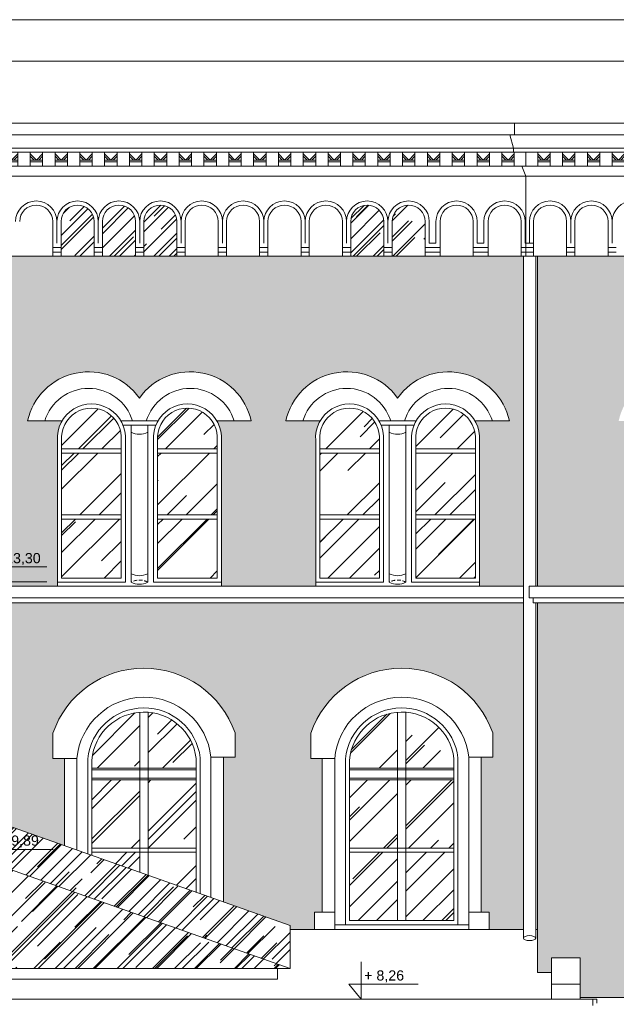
# Model space of a CAD drawing. Header units: millimetres. Extents: x -5254 to 173417, y -28809 to -6400.
# Tile 156 of 256: x 123221 to 123942, y -19064 to -17874. Entities that reach past the tile are written whole.
import ezdxf

# ---------------------------------------------------------------- set-up
doc = ezdxf.new("R2010")
doc.units = ezdxf.units.MM
doc.linetypes.add('HIDDEN', pattern=[9.525, 6.35, -3.175])
for name, color, linetype, lineweight in [('me_cegła', 7, 'Continuous', 5), ('me_cienka', 7, 'Continuous', 15), ('me_cienkie', 7, 'Continuous', 9), ('me_drewno', 7, 'Continuous', 15), ('me_koty', 7, 'Continuous', 13), ('me_szyby', 7, 'Continuous', 13), ('me_tabela', 7, 'Continuous', 20), ('me_ściany', 7, 'Continuous', 20)]:
    doc.layers.add(name, color=color, linetype=linetype, lineweight=lineweight)
doc.styles.add('TABELKA', font='arial.ttf')
pattern_1 = [(45, (103144.947, -31160.714), (21.552615, 57.47364), [381, -50.8, 127, -25.4]), (45, (103159.854, -31127.846), (-41.847994, 5.92697), [76.2, -8.382, 152.4, -19.05]), (45, (103138.66, -31136.467), (81.36112, 105.428207), [203.2, -35.56, 101.6, -25.4])]

# ---------------------------------------------------------------- blocks, each defined once
blk = doc.blocks.new('arch1')
at = {"layer": 'me_cienkie'}
for p, q in [((-42, 231.9), (-42, 202.6)), ((178, 231.4), (178, 201)), ((-42, 202.6), (-28, 202.6)), ((178, 201), (164, 201)), ((-13, 0), (149, 0))]:
    blk.add_line(p, q, dxfattribs=at)
for points in [[(-13, 202.6), (-38, 202.6)], [(-28, 15), (-28, 202.6)], [(-13, 0), (-13, 202.6)], [(149, 0), (149, 201)], [(149, 201), (174, 201)], [(164, 15), (164, 201)], [(-13, 4.5), (-13, -6), (-37.5, -6), (-37.5, 15)], [(-37.5, 15), (-13, 15)], [(149, 4.5), (149, -6), (173.5, -6), (173.5, 15)], [(173.5, 15), (149, 15)]]:
    blk.add_lwpolyline(points, dxfattribs=at)
blk.add_arc((67.9, 193.6), 116.4, 18.9472, 160.8043, dxfattribs=at)
blk = doc.blocks.new('*U11741')
at = {"layer": 'me_cienkie'}
for points in [[(-7.5, -8.5), (-7.5, 8.5)], [(-7.5, 6.5), (0, -1)], [(-7.5, 3.7), (-2.8, -1)], [(7.5, 6.5), (0, -1)], [(7.5, 3.7), (2.8, -1)], [(7.5, -8.5), (7.5, 8.5)], [(0, -1), (-7.5, -1)], [(0, -3), (-7.5, -3)], [(0, -1), (7.5, -1)], [(0, -3), (7.5, -3)]]:
    blk.add_lwpolyline(points, dxfattribs=at)
blk = doc.blocks.new('*U11742')
at = {"layer": 'me_cienkie', "color": 0, "linetype": 'ByBlock', "lineweight": -2, "transparency": 16777216}
for p in [(0, 0), (30, 0), (60, 0), (90, 0), (120, 0), (150, 0), (180, 0), (210, 0), (240, 0), (270, 0), (300, 0), (330, 0), (360, 0), (390, 0), (420, 0), (450, 0), (480, 0), (510, 0), (540, 0), (570, 0), (600, 0), (630, 0), (660, 0), (690, 0), (720, 0), (750, 0), (780, 0), (810, 0), (840, 0), (870, 0), (900, 0), (930, 0), (960, 0), (990, 0), (1020, 0), (1050, 0), (1080, 0)]:
    blk.add_blockref('*U11741', p, dxfattribs=at)
blk = doc.blocks.new('*U11744')
at = {"layer": 'me_cienkie'}
for points in [[(-7.5, -8.5), (-7.5, 8.5)], [(-7.5, 6.5), (0, -1)], [(-7.5, 3.7), (-2.8, -1)], [(7.5, 6.5), (0, -1)], [(7.5, 3.7), (2.8, -1)], [(7.5, -8.5), (7.5, 8.5)], [(0, -1), (-7.5, -1)], [(0, -3), (-7.5, -3)], [(0, -1), (7.5, -1)], [(0, -3), (7.5, -3)]]:
    blk.add_lwpolyline(points, dxfattribs=at)
blk = doc.blocks.new('*U11745')
at = {"layer": 'me_cienkie', "color": 0, "linetype": 'ByBlock', "lineweight": -2, "transparency": 16777216}
for p in [(0, 0), (30, 0), (60, 0), (90, 0), (120, 0), (150, 0), (180, 0), (210, 0), (240, 0), (270, 0), (300, 0), (330, 0), (360, 0), (390, 0), (420, 0), (450, 0), (480, 0), (510, 0), (540, 0), (570, 0), (600, 0), (630, 0), (660, 0), (690, 0), (720, 0), (750, 0), (780, 0), (810, 0), (840, 0), (870, 0), (900, 0), (930, 0), (960, 0), (990, 0), (1020, 0), (1050, 0), (1080, 0), (1110, 0), (1140, 0), (1170, 0), (1200, 0), (1230, 0)]:
    blk.add_blockref('*U11744', p, dxfattribs=at)
blk = doc.blocks.new('KOTA')
at = {"color": 0}
for p, q in [((0, 0), (0, 50)), ((-16.6, 20), (76.8, 20)), ((-16.6, 20), (0, 0))]:
    blk.add_line(p, q, dxfattribs=at)
at = {"color": 0, "style": 'TABELKA', "flags": 4}
blk.add_attdef('POZIOM', (1.4, 25), '', height=13.7, rotation=360, dxfattribs=at)

msp = doc.modelspace()

# ---------------------------------------------------------------- hatches: boundary and pattern name
at = {"layer": 'me_cegła'}
h = msp.add_hatch(dxfattribs=at)
h.set_pattern_fill('AR-BRSTD', color=256, scale=0.125)
h.set_pattern_definition([(0, (122562.696, -18558.96), (0, 8.467725), []), (90, (122562.696, -18558.96), (-12.7, 8.467725), [8.467725, -8.467725])])
h.paths.add_polyline_path([(123266.88, -18382.84, -0.1512883), (123272.28, -18359.12), (123230.73, -18359.12, -0.6510077), (123365.88, -18331.35, -0.6510077), (123501.03, -18359.12), (123459.47, -18359.12, -0.1512883), (123464.88, -18382.84), (123464.88, -18553.96), (123464.88, -18558.96), (123578.88, -18558.96), (123578.88, -18553.96), (123578.88, -18382.84, -0.1512883), (123584.28, -18359.12), (123542.73, -18359.12, -0.6510077), (123677.88, -18331.35, -0.6510077), (123813.03, -18359.12), (123771.47, -18359.12, -0.1512883), (123776.88, -18382.84), (123776.88, -18553.96), (123776.88, -18558.96), (123829.88, -18558.96), (123829.88, -18159.96), (122562.7, -18159.96), (122562.7, -18558.96), (122637.88, -18558.96), (122637.88, -18553.96), (122637.88, -18382.84, -0.1512883), (122643.28, -18359.12), (122601.73, -18359.12, -0.6510077), (122736.88, -18331.35, -0.6510077), (122872.03, -18359.12), (122830.47, -18359.12, -0.1512883), (122835.88, -18382.84), (122835.88, -18553.96), (122835.88, -18558.96), (122953.88, -18558.96), (122953.88, -18553.96), (122953.88, -18382.84, -0.1512883), (122959.28, -18359.12), (122917.73, -18359.12, -0.6510077), (123052.88, -18331.35, -0.6510077), (123188.03, -18359.12), (123146.47, -18359.12, -0.1512883), (123151.88, -18382.84), (123151.88, -18553.96), (123151.88, -18558.96), (123266.88, -18558.96), (123266.88, -18553.96)])
h.paths.add_polyline_path([(123185.04, -18553.54), (123170.13, -18535.54), (123185.04, -18535.54)], flags=16)
h.paths.add_polyline_path([(124292.2, -18382.84, -0.1512883), (124297.6, -18359.12), (124256.05, -18359.12, -0.6510077), (124391.2, -18331.35, -0.6510077), (124526.35, -18359.12), (124484.8, -18359.12, -0.1512883), (124490.2, -18382.84), (124490.2, -18553.96), (124490.2, -18558.96), (124602.2, -18558.96), (124602.2, -18553.96), (124602.2, -18382.84, -0.1512883), (124607.6, -18359.12), (124566.05, -18359.12, -0.6510077), (124701.2, -18331.35, -0.6510077), (124836.35, -18359.12), (124794.8, -18359.12, -0.1512883), (124800.2, -18382.84), (124800.2, -18553.96), (124800.2, -18558.96), (124942.2, -18558.96), (124942.2, -18159.96), (124928.2, -18159.96), (123846.88, -18159.96), (123846.88, -18558.96), (123981.2, -18558.96), (123981.2, -18553.96), (123981.2, -18382.84, -0.1512883), (123986.6, -18359.12), (123945.05, -18359.12, -0.6510077), (124080.2, -18331.35, -0.6510077), (124215.35, -18359.12), (124173.8, -18359.12, -0.1512883), (124179.2, -18382.84), (124179.2, -18553.96), (124179.2, -18558.96), (124292.2, -18558.96), (124292.2, -18553.96)])
h.paths.add_polyline_path([(124503.45, -18535.54), (124518.36, -18535.54), (124518.36, -18553.54)], flags=16)
h.paths.add_polyline_path([(125059.2, -18159.96), (125045.2, -18159.96), (124957.2, -18159.96), (124957.2, -18558.96), (125059.2, -18558.96)])
h.paths.add_polyline_path([(124850.24, -18542.59), (124915.46, -18542.59), (124915.46, -18520.41), (124850.24, -18520.41)], flags=24)
h.paths.add_polyline_path([(124518.4, -18537.17), (124583.62, -18537.17), (124583.62, -18514.99), (124518.4, -18514.99)], flags=24)
h = msp.add_hatch(dxfattribs=at)
h.set_pattern_fill('AR-BRSTD', color=256, scale=0.11)
h.set_pattern_definition([(0, (-1202.2284, -8064.411), (0, 7.451598), []), (90, (-1202.228, -8064.411), (-11.176, 7.451598), [7.451598, -7.451598])])
h.paths.add_polyline_path([(123829.88, -18578.96), (122562.7, -18578.96), (122562.7, -18973.96), (122591.4, -18973.96), (122591.4, -18973.87), (122576.49, -18955.87), (122638.38, -18955.87), (122638.38, -18952.96), (122647.88, -18952.96), (122647.88, -18766.97), (122633.85, -18766.97), (122633.85, -18736.58, -0.7123526), (122853.91, -18736.1), (122853.91, -18765.34), (122839.88, -18765.34), (122839.88, -18952.96), (122849.38, -18952.96), (122849.38, -18964.53), (122960.88, -18925.01), (122960.88, -18766.97), (122946.85, -18766.97), (122946.85, -18736.58, -0.7123526), (123166.91, -18736.1), (123166.91, -18765.34), (123152.88, -18765.34), (123152.88, -18856.96), (123192.38, -18842.96), (123275.38, -18872.38), (123275.38, -18766.97), (123261.35, -18766.97), (123261.35, -18736.58, -0.7123526), (123481.41, -18736.1), (123481.41, -18765.34), (123467.38, -18765.34), (123467.38, -18940.43), (123547.88, -18968.96), (123547.88, -18973.96), (123577.38, -18973.96), (123577.38, -18952.96), (123586.88, -18952.96), (123586.88, -18766.97), (123576.88, -18766.97), (123572.85, -18766.97), (123572.85, -18736.58, -0.7123526), (123792.91, -18736.1), (123792.91, -18765.34), (123778.88, -18765.34), (123778.88, -18952.96), (123788.38, -18952.96), (123788.38, -18973.96), (123829.88, -18973.96)])
h.paths.add_polyline_path([(122948.85, -18700.59), (122944.85, -18700.59), (122944.85, -18704.59), (122936.85, -18704.59), (122936.85, -18707.59), (122945.02, -18707.59), (122945.02, -18766.97), (122941.85, -18766.97), (122941.85, -18707.59), (122936.85, -18707.59), (122936.85, -18715.59), (122923.02, -18715.59), (122923.02, -18707.59), (122918.02, -18707.59), (122918.02, -18766.97), (122914.85, -18766.97), (122914.85, -18707.59), (122918.02, -18707.59), (122923.02, -18707.59), (122923.02, -18704.59), (122915.02, -18704.59), (122915.02, -18700.59), (122911.02, -18700.59), (122925.02, -18675.59), (122934.85, -18675.59)], flags=16)
h.paths.add_polyline_path([(124942.2, -18578.96), (123846.88, -18578.96), (123846.88, -19025.96), (123863.7, -19025.96), (123863.7, -19007.96), (123898.7, -19007.96), (123898.7, -19039.96), (123898.7, -19055.96), (124942.2, -19055.96)])
h.paths.add_polyline_path([(124501.7, -18736.1), (124501.7, -18765.34), (124487.67, -18765.34), (124487.67, -18952.96), (124497.17, -18952.96), (124497.17, -18973.96), (124472.67, -18973.96), (124472.67, -18967.96), (124310.67, -18967.96), (124310.67, -18973.96), (124286.17, -18973.96), (124286.17, -18952.96), (124295.67, -18952.96), (124295.67, -18766.97), (124281.64, -18766.97), (124281.64, -18736.58, -0.7123526)], flags=16)
h.paths.add_polyline_path([(124188.71, -18736.1), (124188.71, -18765.34), (124174.68, -18765.34), (124174.68, -18952.96), (124184.18, -18952.96), (124184.18, -18973.96), (124159.68, -18973.96), (124159.68, -18967.96), (123997.68, -18967.96), (123997.68, -18973.96), (123973.18, -18973.96), (123973.18, -18952.96), (123982.68, -18952.96), (123982.68, -18766.97), (123968.65, -18766.97), (123968.65, -18736.58, -0.7123526)], flags=16)
h.paths.add_polyline_path([(124472.67, -18967.96), (124472.67, -18765.34, 0.9036416), (124310.67, -18766.97), (124310.67, -18967.96)], flags=0)
h.paths.add_polyline_path([(124454.67, -18767.12), (124454.67, -18962.96), (124328.67, -18962.96), (124328.67, -18768.68, -0.9037378)], flags=0)
h.paths.add_polyline_path([(123997.68, -18766.97), (123997.68, -18967.96), (124159.68, -18967.96), (124159.68, -18765.34, 0.9036414)], flags=0)
h.paths.add_polyline_path([(124141.68, -18767.12), (124141.68, -18962.96), (124015.68, -18962.96), (124015.68, -18768.68, -0.9037378)], flags=0)
h.paths.add_polyline_path([(124386.67, -18778.96), (124396.67, -18778.96), (124396.67, -18836.25), (124396.67, -18880.46), (124386.67, -18880.46), (124386.67, -18836.25)], flags=0)
h.paths.add_polyline_path([(124083.68, -18778.96), (124083.68, -18836.25), (124083.68, -18880.46), (124073.68, -18880.46), (124073.68, -18836.25), (124073.68, -18778.96)], flags=0)
h.paths.add_polyline_path([(124589.64, -18736.58, -0.7123526), (124809.7, -18736.1), (124809.7, -18765.34), (124795.67, -18765.34), (124795.67, -18952.96), (124805.17, -18952.96), (124805.17, -18973.96), (124780.67, -18973.96), (124780.67, -18967.96), (124618.67, -18967.96), (124618.67, -18973.96), (124594.17, -18973.96), (124594.17, -18952.96), (124603.67, -18952.96), (124603.67, -18766.97), (124589.64, -18766.97)], flags=16)
h.paths.add_polyline_path([(124618.67, -18766.97), (124618.67, -18967.96), (124780.67, -18967.96), (124780.67, -18765.34, 0.9036414)], flags=0)
h.paths.add_polyline_path([(124762.67, -18767.12), (124762.67, -18962.96), (124636.67, -18962.96), (124636.67, -18768.68, -0.9037378)], flags=0)
h.paths.add_polyline_path([(124704.67, -18778.96), (124704.67, -18836.25), (124704.67, -18880.46), (124694.67, -18880.46), (124694.67, -18836.25), (124694.67, -18778.96)], flags=0)
h.paths.add_polyline_path([(124836.69, -18949.96), (124851.6, -18949.96), (124851.6, -18967.96)], flags=16)
h.paths.add_polyline_path([(125059.2, -18578.96), (124957.2, -18578.96), (124957.2, -19055.96), (125059.2, -19055.96)])
h.paths.add_polyline_path([(124420.49, -19039.59), (124476.15, -19039.59), (124476.15, -19017.41), (124420.49, -19017.41)], flags=24)
h.paths.add_polyline_path([(124851.64, -18951.59), (124907.3, -18951.59), (124907.3, -18929.41), (124851.64, -18929.41)], flags=24)
at = {"layer": 'me_szyby'}
h = msp.add_hatch(dxfattribs=at)
h.set_pattern_fill('AR-RROOF', color=256, angle=45)
h.set_pattern_definition(pattern_1)
h.paths.add_polyline_path([(123371.2, -18159.96), (123411.2, -18159.96), (123411.2, -18118.19, 1), (123371.2, -18118.19)])
h.paths.add_polyline_path([(123361.2, -18118.19, 1), (123321.2, -18118.19), (123321.2, -18159.96), (123361.2, -18159.96)])
h.paths.add_polyline_path([(123271.2, -18118.19), (123271.2, -18159.96), (123311.2, -18159.96), (123311.2, -18118.19, 1)])
h = msp.add_hatch(dxfattribs=at)
h.set_pattern_fill('AR-RROOF', color=256, angle=45)
h.set_pattern_definition(pattern_1)
h.paths.add_polyline_path([(123711.2, -18118.19), (123711.2, -18159.96), (123671.2, -18159.96), (123671.2, -18118.19, -1)])
h.paths.add_polyline_path([(123661.2, -18118.19), (123661.2, -18159.96), (123621.2, -18159.96), (123621.2, -18118.19, -1)])
h = msp.add_hatch(dxfattribs=at)
h.set_pattern_fill('AR-RROOF', color=256, scale=2.2, angle=45)
h.set_pattern_definition([(45, (104480.27, -29781.74), (47.41575, 126.442), [838.2, -111.76, 279.4, -55.88]), (45, (104513.07, -29709.43), (-92.06559, 13.03933), [167.64, -18.4404, 335.28, -41.91]), (45, (104466.442, -29728.396), (178.994465, 231.942055), [447.04, -78.232, 223.52, -55.88])])
h.paths.add_polyline_path([(123387.88, -18477.63), (123459.88, -18477.63), (123459.88, -18548.96), (123387.88, -18548.96)])
h.paths.add_polyline_path([(123387.88, -18397.84), (123459.88, -18397.84), (123459.88, -18472.63), (123387.88, -18472.63)])
h.paths.add_polyline_path([(123459.88, -18382.84), (123459.88, -18392.84), (123387.88, -18392.84), (123387.88, -18382.84, -1.0903832)])
h.paths.add_polyline_path([(123343.88, -18382.84), (123343.88, -18392.84), (123271.88, -18392.84), (123271.88, -18382.84, -1.0903832)])
h.paths.add_polyline_path([(123271.88, -18397.84), (123343.88, -18397.84), (123343.88, -18472.63), (123271.88, -18472.63)])
h.paths.add_polyline_path([(123271.88, -18477.63), (123343.88, -18477.63), (123343.88, -18548.96), (123271.88, -18548.96)])
h = msp.add_hatch(dxfattribs=at)
h.set_pattern_fill('AR-RROOF', color=256, scale=2.2, angle=45)
h.set_pattern_definition([(45, (104168.27, -29781.74), (47.41575, 126.442), [838.2, -111.76, 279.4, -55.88]), (45, (104201.07, -29709.43), (-92.06559, 13.03933), [167.64, -18.4404, 335.28, -41.91]), (45, (104154.442, -29728.396), (178.994465, 231.942055), [447.04, -78.232, 223.52, -55.88])])
h.paths.add_polyline_path([(123699.88, -18477.63), (123771.88, -18477.63), (123771.88, -18548.96), (123699.88, -18548.96)])
h.paths.add_polyline_path([(123699.88, -18397.84), (123771.88, -18397.84), (123771.88, -18472.63), (123699.88, -18472.63)])
h.paths.add_polyline_path([(123771.88, -18382.84), (123771.88, -18392.84), (123699.88, -18392.84), (123699.88, -18382.84, -1.0903832)])
h.paths.add_polyline_path([(123655.88, -18382.84), (123655.88, -18392.84), (123583.88, -18392.84), (123583.88, -18382.84, -1.0903832)])
h.paths.add_polyline_path([(123583.88, -18397.84), (123655.88, -18397.84), (123655.88, -18472.63), (123583.88, -18472.63)])
h.paths.add_polyline_path([(123583.88, -18477.63), (123655.88, -18477.63), (123655.88, -18548.96), (123583.88, -18548.96)])
h = msp.add_hatch(dxfattribs=at)
h.set_pattern_fill('AR-RROOF', color=256, scale=2.2, angle=45)
h.set_pattern_definition([(45, (103144.947, -29781.74), (47.41575, 126.442), [838.2, -111.76, 279.4, -55.88]), (45, (103177.74, -29709.43), (-92.06559, 13.03933), [167.64, -18.4404, 335.28, -41.91]), (45, (103131.117, -29728.396), (178.994465, 231.942055), [447.04, -78.232, 223.52, -55.88])])
h.paths.add_polyline_path([(123376.38, -18792.96), (123434.38, -18792.96), (123434.38, -18875.46), (123376.38, -18875.46), (123376.38, -18836.25)])
h.paths.add_polyline_path([(123308.38, -18792.96), (123366.38, -18792.96), (123366.38, -18836.25), (123366.38, -18875.46), (123308.38, -18875.46)])
h.paths.add_polyline_path([(123366.38, -18711.16), (123366.38, -18778.96), (123308.38, -18778.96), (123308.38, -18768.68, -0.3655516)])
h.paths.add_polyline_path([(123376.38, -18711.15, -0.3592557), (123434.38, -18767.12), (123434.38, -18778.96), (123376.38, -18778.96)])
h.paths.add_polyline_path([(123376.38, -18880.46), (123376.38, -18880.46), (123434.38, -18880.46), (123434.38, -18928.73), (123376.38, -18908.18)])
h.paths.add_polyline_path([(123308.38, -18884.07), (123308.38, -18880.46), (123366.38, -18880.46), (123366.38, -18904.63)])
h.paths.add_polyline_path([(123061.88, -18792.96), (123119.88, -18792.96), (123119.88, -18868.66), (123100.68, -18875.46), (123061.88, -18875.46), (123061.88, -18836.25)])
h.paths.add_polyline_path([(123061.88, -18711.15, -0.3592557), (123119.88, -18767.12), (123119.88, -18778.96), (123061.88, -18778.96)])
h.paths.add_polyline_path([(123051.88, -18711.16), (123051.88, -18778.96), (122993.88, -18778.96), (122993.88, -18768.68, -0.3655516)])
h.paths.add_polyline_path([(122993.88, -18792.96), (123051.88, -18792.96), (123051.88, -18836.25), (123051.88, -18875.46), (122993.88, -18875.46)])
h.paths.add_polyline_path([(122993.88, -18880.46), (123051.88, -18880.46), (123051.88, -18892.76), (122993.88, -18913.31)])
h.paths.add_polyline_path([(123061.88, -18880.46), (123061.88, -18880.46), (123086.57, -18880.46), (123061.88, -18889.21)])
h = msp.add_hatch(dxfattribs=at)
h.set_pattern_fill('AR-RROOF', color=256, scale=2.2, angle=45)
h.set_pattern_definition([(45, (98532.934, -29778.74), (47.41575, 126.44201), [838.2, -111.76, 279.4, -55.88]), (45, (98565.73, -29706.43), (-92.06559, 13.03933), [167.64, -18.4404, 335.28, -41.91]), (45, (98519.104, -29725.396), (178.994465, 231.942055), [447.04, -78.232, 223.52, -55.88])])
h.paths.add_polyline_path([(123687.88, -18711.15, -0.3592557), (123745.88, -18767.12), (123745.88, -18778.96), (123687.88, -18778.96)])
h.paths.add_polyline_path([(123677.88, -18711.16), (123677.88, -18778.96), (123619.88, -18778.96), (123619.88, -18768.68, -0.3655516)])
h.paths.add_polyline_path([(123687.88, -18836.25), (123687.88, -18792.96), (123745.88, -18792.96), (123745.88, -18875.46), (123687.88, -18875.46)])
h.paths.add_polyline_path([(123619.88, -18792.96), (123677.88, -18792.96), (123677.88, -18836.25), (123677.88, -18875.46), (123619.88, -18875.46)])
h.paths.add_polyline_path([(123619.88, -18880.46), (123677.88, -18880.46), (123677.88, -18911.54), (123677.88, -18962.96), (123619.88, -18962.96)])
h.paths.add_polyline_path([(123687.88, -18911.54), (123687.88, -18880.46), (123687.88, -18880.46), (123745.88, -18880.46), (123745.88, -18962.96), (123687.88, -18962.96)])
h = msp.add_hatch(dxfattribs=at)
h.set_pattern_fill('AR-RROOF', color=256, angle=45)
h.set_pattern_definition([(45, (-1202.228, -8064.41), (21.5526147, 57.473639), [381, -50.8, 127, -25.4]), (45, (-1187.32, -8031.543), (-41.8479935, 5.926969), [76.2, -8.382, 152.4, -19.05]), (45, (-1208.515, -8040.164), (81.3611205, 105.4282069), [203.2, -35.56, 101.6, -25.4])])
h.paths.add_polyline_path([(123192.38, -18894.96), (123177.47, -18876.96), (123192.38, -18876.96)], flags=17)
h.paths.add_polyline_path([(123547.88, -19020.96), (123547.88, -18968.96), (123192.38, -18842.96), (123192.38, -18894.96)])
h = msp.add_hatch(dxfattribs=at)
h.set_pattern_fill('AR-RROOF', color=256, angle=45)
h.set_pattern_definition([(45, (15747.536, 2696.368), (21.5526147, 57.473639), [381, -50.8, 127, -25.4]), (45, (15762.444, 2729.236), (-41.847994, 5.926969), [76.2, -8.382, 152.4, -19.05]), (45, (15741.25, 2720.615), (81.3611205, 105.4282069), [203.2, -35.56, 101.6, -25.4])])
h.paths.add_polyline_path([(123547.88, -19020.96), (123192.38, -18894.96), (122836.88, -19020.96)])

# ---------------------------------------------------------------- linework, layer by layer
at = {"layer": 'me_cienka'}
for p, q in [((122559.7, -17999.19), (123819.2, -17999.19)), ((123807.2, -18013.19), (122559.7, -18013.19)), ((123829.88, -18984.21), (123829.88, -18159.96)), ((123844.88, -18558.96), (123844.88, -18159.96)), ((123844.88, -18984.21), (123844.88, -18578.96)), ((122496.7, -19057.96), (123918.7, -19057.96)), ((123913.7, -19057.96), (123913.7, -19065.46)), ((123918.7, -19057.96), (123918.7, -19062.96))]:
    msp.add_line(p, q, dxfattribs=at)
for points in [[(123819.2, -18013.19), (123819.2, -17999.19), (124806.2, -17999.19)], [(123807.2, -18013.19), (124806.2, -18013.19)]]:
    msp.add_lwpolyline(points, dxfattribs=at)
at = {"layer": 'me_cienka', "extrusion": (0, 0, -1)}
msp.add_ellipse((123837.38, -18984.21), major_axis=(-7.5, 0), ratio=0.4, dxfattribs=at)
at = {"layer": 'me_cienkie'}
for p, q in [((122574.7, -18029.19), (123817.88, -18029.19)), ((123817.88, -18034.19), (122574.7, -18034.19)), ((122564.7, -18051.19), (123827.88, -18051.19)), ((123832.88, -18063.19), (122559.7, -18063.19)), ((123832.88, -18063.19), (123832.88, -18159.96)), ((123271.2, -18149.29), (123261.2, -18149.29)), ((123321.2, -18149.29), (123311.2, -18149.29)), ((123321.2, -18149.29), (123311.2, -18149.29)), ((123371.2, -18149.29), (123361.2, -18149.29)), ((123421.2, -18149.29), (123411.2, -18149.29)), ((123471.2, -18149.29), (123461.2, -18149.29)), ((123521.2, -18149.29), (123511.2, -18149.29)), ((123571.2, -18149.29), (123561.2, -18149.29)), ((123621.2, -18149.29), (123611.2, -18149.29)), ((123621.2, -18149.29), (123611.2, -18149.29)), ((123671.2, -18149.29), (123661.2, -18149.29)), ((123729.2, -18149.29), (123711.2, -18149.29)), ((123724.2, -18144.29), (123716.2, -18144.29)), ((123787.2, -18149.29), (123769.2, -18149.29)), ((123782.2, -18144.29), (123774.2, -18144.29)), ((123832.88, -18149.29), (123827.2, -18149.29)), ((123832.2, -18144.29), (123832.88, -18144.29)), ((123842.2, -18144.29), (123832.88, -18144.29)), ((123842.2, -18149.29), (123832.88, -18149.29)), ((123892.2, -18149.29), (123882.2, -18149.29)), ((123942.2, -18149.29), (123932.2, -18149.29)), ((125073.2, -18159.96), (119228.3, -18159.96)), ((123271.2, -18154.96), (123261.2, -18154.96)), ((123321.2, -18154.96), (123311.2, -18154.96)), ((123321.2, -18154.96), (123311.2, -18154.96)), ((123371.2, -18154.96), (123361.2, -18154.96)), ((123421.2, -18154.96), (123411.2, -18154.96)), ((123471.2, -18154.96), (123461.2, -18154.96)), ((123521.2, -18154.96), (123511.2, -18154.96)), ((123571.2, -18154.96), (123561.2, -18154.96)), ((123621.2, -18154.96), (123611.2, -18154.96)), ((123621.2, -18154.96), (123611.2, -18154.96)), ((123671.2, -18154.96), (123661.2, -18154.96)), ((123729.2, -18154.96), (123711.2, -18154.96)), ((123787.2, -18154.96), (123769.2, -18154.96)), ((123832.88, -18154.96), (123827.2, -18154.96)), ((123842.2, -18154.96), (123832.88, -18154.96)), ((123892.2, -18154.96), (123882.2, -18154.96)), ((123942.2, -18154.96), (123932.2, -18154.96)), ((123254.14, -18553.54), (123170.13, -18553.54)), ((123266.88, -18553.96), (123266.88, -18558.96)), ((123464.88, -18553.96), (123464.88, -18558.96)), ((123578.88, -18553.96), (123578.88, -18558.96)), ((123776.88, -18553.96), (123776.88, -18558.96)), ((123261.35, -18736.58), (123261.35, -18766.97)), ((123481.41, -18736.1), (123481.41, -18765.34)), ((123261.35, -18766.97), (123275.38, -18766.97)), ((123290.38, -18877.69), (123290.38, -18766.97)), ((123481.41, -18765.34), (123467.38, -18765.34)), ((123192.38, -18842.96), (123547.88, -18968.96)), ((123192.38, -18894.96), (123547.88, -19020.96)), ((123547.88, -19020.96), (123547.88, -18968.96)), ((123763.88, -18967.96), (123601.88, -18967.96)), ((123751.9, -18967.96), (123613.9, -18967.96)), ((123751.9, -18967.96), (123613.9, -18967.96)), ((123751.9, -18967.96), (123613.9, -18967.96)), ((123751.9, -18967.96), (123613.9, -18967.96)), ((123750.88, -18967.96), (123614.88, -18967.96)), ((123844.88, -18973.96), (123846.88, -18973.96)), ((123863.7, -19039.96), (123863.7, -19007.96)), ((123863.7, -19007.96), (123898.7, -19007.96)), ((123898.7, -19007.96), (123898.7, -19039.96)), ((123547.88, -19020.96), (122836.88, -19020.96)), ((123532.88, -19020.96), (123532.88, -19033.96)), ((123532.88, -19033.96), (122851.88, -19033.96)), ((123898.7, -19039.96), (123863.7, -19039.96)), ((123863.7, -19039.96), (123863.7, -19057.96)), ((123898.7, -19057.96), (123898.7, -19039.96))]:
    msp.add_line(p, q, dxfattribs=at)
for points in [[(123807.2, -18013.19), (124786.89, -18013.19)], [(123832.88, -18013.19), (123813.57, -18013.19)], [(123817.88, -18029.19), (123813.57, -18013.19)], [(123832.88, -18029.19), (123817.88, -18029.19), (123817.88, -18034.19)], [(123817.88, -18029.19), (124821.2, -18029.19)], [(123832.88, -18034.19), (123817.88, -18034.19)], [(123817.88, -18034.19), (124791.2, -18034.19)], [(123832.88, -18051.19), (123832.88, -18034.19)], [(123827.88, -18051.19), (123832.88, -18063.19)], [(123832.88, -18063.19), (123827.88, -18051.19), (123832.88, -18051.19)], [(123827.88, -18051.19), (124811.2, -18051.19)], [(124806.2, -18063.19), (123832.88, -18063.19)], [(123261.2, -18118.19), (123261.2, -18159.96)], [(123266.2, -18118.19), (123266.2, -18144.29)], [(123266.2, -18118.19), (123266.2, -18144.29)], [(123266.2, -18118.19), (123266.2, -18144.29)], [(123266.2, -18118.19), (123266.2, -18144.29)], [(123266.2, -18118.19), (123266.2, -18144.29)], [(123266.2, -18118.19), (123266.2, -18144.29)], [(123266.2, -18118.19), (123266.2, -18144.29)], [(123266.2, -18118.19), (123266.2, -18144.29)], [(123271.2, -18118.19), (123271.2, -18159.96)], [(123311.2, -18118.19), (123311.2, -18159.96)], [(123316.2, -18118.19), (123316.2, -18144.29)], [(123316.2, -18118.19), (123316.2, -18144.29)], [(123316.2, -18118.19), (123316.2, -18144.29)], [(123316.2, -18118.19), (123316.2, -18144.29)], [(123321.2, -18118.19), (123321.2, -18159.96)], [(123321.2, -18118.19), (123321.2, -18159.96)], [(123361.2, -18118.19), (123361.2, -18159.96)], [(123366.2, -18118.19), (123366.2, -18144.29)], [(123366.2, -18118.19), (123366.2, -18144.29)], [(123371.2, -18118.19), (123371.2, -18159.96)], [(123411.2, -18118.19), (123411.2, -18159.96)], [(123416.2, -18118.19), (123416.2, -18144.29)], [(123416.2, -18118.19), (123416.2, -18144.29)], [(123416.2, -18118.19), (123416.2, -18144.29)], [(123416.2, -18118.19), (123416.2, -18144.29)], [(123416.2, -18118.19), (123416.2, -18144.29)], [(123416.2, -18118.19), (123416.2, -18144.29)], [(123421.2, -18118.19), (123421.2, -18159.96)], [(123461.2, -18118.19), (123461.2, -18159.96)], [(123466.2, -18118.19), (123466.2, -18144.29)], [(123466.2, -18118.19), (123466.2, -18144.29)], [(123466.2, -18118.19), (123466.2, -18144.29)], [(123466.2, -18118.19), (123466.2, -18144.29)], [(123466.2, -18118.19), (123466.2, -18144.29)], [(123466.2, -18118.19), (123466.2, -18144.29)], [(123471.2, -18118.19), (123471.2, -18159.96)], [(123471.2, -18118.19), (123471.2, -18159.96)], [(123511.2, -18118.19), (123511.2, -18159.96)], [(123516.2, -18118.19), (123516.2, -18144.29)], [(123516.2, -18118.19), (123516.2, -18144.29)], [(123516.2, -18118.19), (123516.2, -18144.29)], [(123516.2, -18118.19), (123516.2, -18144.29)], [(123516.2, -18118.19), (123516.2, -18144.29)], [(123516.2, -18118.19), (123516.2, -18144.29)], [(123521.2, -18118.19), (123521.2, -18159.96)], [(123521.2, -18118.19), (123521.2, -18159.96)], [(123561.2, -18118.19), (123561.2, -18159.96)], [(123566.2, -18118.19), (123566.2, -18144.29)], [(123566.2, -18118.19), (123566.2, -18144.29)], [(123566.2, -18118.19), (123566.2, -18144.29)], [(123566.2, -18118.19), (123566.2, -18144.29)], [(123566.2, -18118.19), (123566.2, -18144.29)], [(123566.2, -18118.19), (123566.2, -18144.29)], [(123571.2, -18118.19), (123571.2, -18159.96)], [(123571.2, -18118.19), (123571.2, -18159.96)], [(123611.2, -18118.19), (123611.2, -18159.96)], [(123616.2, -18118.19), (123616.2, -18144.29)], [(123616.2, -18118.19), (123616.2, -18144.29)], [(123616.2, -18118.19), (123616.2, -18144.29)], [(123616.2, -18118.19), (123616.2, -18144.29)], [(123616.2, -18118.19), (123616.2, -18144.29)], [(123621.2, -18118.19), (123621.2, -18159.96)], [(123621.2, -18118.19), (123621.2, -18159.96)], [(123661.2, -18118.19), (123661.2, -18159.96)], [(123666.2, -18118.19), (123666.2, -18144.29)], [(123666.2, -18118.19), (123666.2, -18144.29)], [(123671.2, -18118.19), (123671.2, -18159.96)], [(123711.2, -18118.19), (123711.2, -18159.96)], [(123716.2, -18118.19), (123716.2, -18144.29)], [(123724.2, -18118.19), (123724.2, -18144.29)], [(123724.2, -18118.19), (123724.2, -18144.29)], [(123724.2, -18118.19), (123724.2, -18144.29)], [(123729.2, -18118.19), (123729.2, -18159.96)], [(123769.2, -18118.19), (123769.2, -18159.96)], [(123774.2, -18118.19), (123774.2, -18144.29)], [(123774.2, -18118.19), (123774.2, -18144.29)], [(123774.2, -18118.19), (123774.2, -18144.29)], [(123782.2, -18118.19), (123782.2, -18144.29)], [(123782.2, -18118.19), (123782.2, -18144.29)], [(123782.2, -18118.19), (123782.2, -18144.29)], [(123787.2, -18118.19), (123787.2, -18159.96)], [(123827.2, -18118.19), (123827.2, -18159.96)], [(123832.2, -18118.19), (123832.2, -18144.29)], [(123832.2, -18118.19), (123832.2, -18144.29)], [(123832.2, -18118.19), (123832.2, -18144.29)], [(123837.2, -18118.19), (123837.2, -18144.29)], [(123842.2, -18118.19), (123842.2, -18159.96)], [(123882.2, -18118.19), (123882.2, -18159.96)], [(123887.2, -18118.19), (123887.2, -18144.29)], [(123887.2, -18118.19), (123887.2, -18144.29)], [(123887.2, -18118.19), (123887.2, -18144.29)], [(123892.2, -18118.19), (123892.2, -18159.96)], [(123932.2, -18118.19), (123932.2, -18159.96)], [(123937.2, -18118.19), (123937.2, -18144.29)], [(123937.2, -18118.19), (123937.2, -18144.29)], [(123937.2, -18118.19), (123937.2, -18144.29)], [(123272.28, -18359.12), (123230.73, -18359.12)], [(123388.28, -18359.12), (123343.47, -18359.12)], [(123459.47, -18359.12), (123501.03, -18359.12)], [(123584.28, -18359.12), (123542.73, -18359.12)], [(123700.28, -18359.12), (123655.47, -18359.12)], [(123771.47, -18359.12), (123813.03, -18359.12)], [(123385.82, -18364.12), (123345.93, -18364.12)], [(123355.88, -18553.96), (123355.88, -18364.12)], [(123375.88, -18553.96), (123375.88, -18364.12)], [(123697.82, -18364.12), (123657.93, -18364.12)], [(123667.88, -18553.96), (123667.88, -18364.12)], [(123687.88, -18553.96), (123687.88, -18364.12)], [(123290.38, -18766.97), (123265.38, -18766.97)], [(123275.38, -18872.38), (123275.38, -18766.97)], [(123290.38, -18877.69), (123290.38, -18766.97)], [(123452.38, -18935.11), (123452.38, -18765.34)], [(123452.38, -18765.34), (123477.38, -18765.34)], [(123452.38, -18935.11), (123452.38, -18765.34)], [(123467.38, -18940.43), (123467.38, -18765.34)], [(123601.88, -18967.96), (123601.88, -18766.97)], [(123763.88, -18967.96), (123763.88, -18765.34)]]:
    msp.add_lwpolyline(points, dxfattribs=at)
for centre, radius, start, end in [((123241.2, -18118.19), 25, 0, 180), ((123241.2, -18118.19), 20, 0, 180), ((123291.2, -18118.19), 25, 0, 180), ((123291.2, -18118.19), 20, 0, 180), ((123341.2, -18118.19), 25, 0, 180), ((123341.2, -18118.19), 20, 0, 180), ((123391.2, -18118.19), 25, 0, 180), ((123391.2, -18118.19), 20, 0, 180), ((123441.2, -18118.19), 25, 0, 180), ((123441.2, -18118.19), 20, 0, 180), ((123491.2, -18118.19), 25, 0, 180), ((123491.2, -18118.19), 20, 0, 180), ((123541.2, -18118.19), 25, 0, 180), ((123541.2, -18118.19), 20, 0, 180), ((123591.2, -18118.19), 25, 0, 180), ((123591.2, -18118.19), 20, 0, 180), ((123641.2, -18118.19), 25, 0, 180), ((123641.2, -18118.19), 20, 0, 180), ((123691.2, -18118.19), 25, 0, 180), ((123691.2, -18118.19), 20, 0, 180), ((123749.2, -18118.19), 25, 0, 180), ((123749.2, -18118.19), 20, 0, 180), ((123807.2, -18118.19), 25, 0, 180), ((123807.2, -18118.19), 20, 0, 180), ((123862.2, -18118.19), 25, 0, 180), ((123862.2, -18118.19), 20, 0, 180), ((123912.2, -18118.19), 25, 0, 180), ((123912.2, -18118.19), 20, 0, 180), ((123962.2, -18118.19), 25, 0, 180), ((123304.45, -18375.14), 75.44, 35.48267, 167.74043), ((123427.31, -18375.14), 75.44, 12.25957, 144.51733), ((123616.45, -18375.14), 75.44, 35.48267, 167.74043), ((123739.31, -18375.14), 75.44, 12.25957, 144.51733), ((123304.45, -18375.14), 55.44, 16.79471, 163.20529), ((123427.31, -18375.14), 55.44, 16.79471, 163.20529), ((123616.45, -18375.14), 55.44, 16.79471, 163.20529), ((123739.31, -18375.14), 55.44, 16.79471, 163.20529), ((123427.31, -18375.14), 75.44, 162.84299, 163.20529), ((123739.31, -18375.14), 75.44, 162.84299, 163.20529), ((123365.88, -18354.4), 20.77, 241.21372, 298.78628), ((123677.88, -18354.4), 20.77, 241.21372, 298.78628), ((123365.88, -18525.48), 20.77, 241.21372, 298.78628), ((123365.88, -18535.76), 20.77, 241.21372, 298.78628), ((123677.88, -18525.48), 20.77, 241.21372, 298.78628), ((123677.88, -18535.76), 20.77, 241.21372, 298.78628), ((123371.46, -18774.38), 116.42, 19.19573, 161.05282), ((123371.46, -18774.38), 81.42, 6.37045, 174.77956), ((123682.96, -18774.38), 81.42, 6.37045, 174.77956)]:
    msp.add_arc(centre, radius, start, end, dxfattribs=at)
at = {"layer": 'me_cienkie', "linetype": 'HIDDEN', "ltscale": 0.7}
for centre in [(123365.88, -18572.16), (123677.88, -18572.16)]:
    msp.add_arc(centre, 20.77, 61.21372, 118.78628, dxfattribs=at)
at = {"layer": 'me_drewno'}
for points in [[(123266.88, -18553.96), (123266.88, -18382.84)], [(123271.88, -18548.96), (123271.88, -18382.84)], [(123343.88, -18548.96), (123343.88, -18382.84)], [(123348.88, -18553.96), (123348.88, -18382.84)], [(123382.88, -18553.96), (123382.88, -18382.84)], [(123387.88, -18548.96), (123387.88, -18382.84)], [(123459.88, -18548.96), (123459.88, -18382.84)], [(123464.88, -18553.96), (123464.88, -18382.84)], [(123578.88, -18553.96), (123578.88, -18382.84)], [(123583.88, -18548.96), (123583.88, -18382.84)], [(123655.88, -18548.96), (123655.88, -18382.84)], [(123660.88, -18553.96), (123660.88, -18382.84)], [(123694.88, -18553.96), (123694.88, -18382.84)], [(123699.88, -18548.96), (123699.88, -18382.84)], [(123771.88, -18548.96), (123771.88, -18382.84)], [(123776.88, -18553.96), (123776.88, -18382.84)], [(123343.88, -18392.84), (123271.88, -18392.84)], [(123343.88, -18397.84), (123271.88, -18397.84)], [(123459.88, -18392.84), (123387.88, -18392.84)], [(123459.88, -18397.84), (123387.88, -18397.84)], [(123655.88, -18392.84), (123583.88, -18392.84)], [(123655.88, -18397.84), (123583.88, -18397.84)], [(123771.88, -18392.84), (123699.88, -18392.84)], [(123771.88, -18397.84), (123699.88, -18397.84)], [(123343.88, -18472.63), (123271.88, -18472.63)], [(123343.88, -18477.63), (123271.88, -18477.63)], [(123459.88, -18472.63), (123387.88, -18472.63)], [(123459.88, -18477.63), (123387.88, -18477.63)], [(123655.88, -18472.63), (123583.88, -18472.63)], [(123655.88, -18477.63), (123583.88, -18477.63)], [(123771.88, -18472.63), (123699.88, -18472.63)], [(123771.88, -18477.63), (123699.88, -18477.63)], [(123348.88, -18553.96), (123266.88, -18553.96)], [(123343.88, -18548.96), (123271.88, -18548.96)], [(123464.88, -18553.96), (123382.88, -18553.96)], [(123459.88, -18548.96), (123387.88, -18548.96)], [(123660.88, -18553.96), (123578.88, -18553.96)], [(123655.88, -18548.96), (123583.88, -18548.96)], [(123776.88, -18553.96), (123694.88, -18553.96)], [(123771.88, -18548.96), (123699.88, -18548.96)], [(123366.38, -18836.25), (123366.38, -18711.16)], [(123376.38, -18836.25), (123376.38, -18711.15)], [(123677.88, -18836.25), (123677.88, -18711.16)], [(123687.88, -18836.25), (123687.88, -18711.15)], [(123303.38, -18770.31), (123303.38, -18767.61)], [(123434.38, -18928.73), (123434.38, -18767.12)], [(123439.38, -18768.96), (123439.38, -18766.27)], [(123614.88, -18770.31), (123614.88, -18767.61)], [(123745.88, -18962.96), (123745.88, -18767.12)], [(123750.88, -18768.96), (123750.88, -18766.27)], [(123303.38, -18882.3), (123303.38, -18768.96)], [(123308.38, -18884.07), (123308.38, -18768.96)], [(123434.38, -18778.96), (123308.38, -18778.96)], [(123439.38, -18930.5), (123439.38, -18768.96)], [(123614.88, -18962.96), (123614.88, -18768.96)], [(123619.88, -18962.96), (123619.88, -18768.96)], [(123745.88, -18778.96), (123619.88, -18778.96)], [(123750.88, -18962.96), (123750.88, -18768.96)], [(123434.38, -18780.96), (123308.38, -18780.96)], [(123434.38, -18790.96), (123308.38, -18790.96)], [(123745.88, -18780.96), (123619.88, -18780.96)], [(123745.88, -18790.96), (123619.88, -18790.96)], [(123434.38, -18792.96), (123308.38, -18792.96)], [(123745.88, -18792.96), (123619.88, -18792.96)], [(123366.38, -18904.63), (123366.38, -18836.25)], [(123376.38, -18908.18), (123376.38, -18836.25)], [(123677.88, -18911.54), (123677.88, -18836.25)], [(123687.88, -18911.54), (123687.88, -18836.25)], [(123376.38, -18875.46), (123308.38, -18875.46)], [(123434.38, -18875.46), (123376.38, -18875.46)], [(123687.88, -18875.46), (123619.88, -18875.46)], [(123745.88, -18875.46), (123687.88, -18875.46)], [(123376.38, -18880.46), (123308.38, -18880.46)], [(123434.38, -18880.46), (123376.38, -18880.46)], [(123687.88, -18880.46), (123619.88, -18880.46)], [(123745.88, -18880.46), (123687.88, -18880.46)], [(123677.88, -18962.96), (123677.88, -18911.54)], [(123687.88, -18962.96), (123687.88, -18911.54)], [(123750.88, -18967.96), (123614.92, -18967.96), (123614.83, -18962.96)], [(123745.88, -18962.96), (123619.88, -18962.96)], [(123745.88, -18967.96), (123750.88, -18967.96), (123750.88, -18962.96)]]:
    msp.add_lwpolyline(points, dxfattribs=at)
for centre, radius, start, end in [((123307.88, -18379.71), 41.12, 355.62868, 184.37132), ((123423.88, -18379.71), 41.12, 355.62868, 184.37132), ((123619.88, -18379.71), 41.12, 355.62868, 184.37132), ((123735.88, -18379.71), 41.12, 355.62868, 184.37132), ((123307.88, -18379.72), 36.13, 355.04842, 184.95158), ((123423.88, -18379.72), 36.13, 355.04842, 184.95158), ((123619.88, -18379.72), 36.13, 355.04842, 184.95158), ((123735.88, -18379.72), 36.13, 355.04842, 184.95158), ((123371.45, -18774.37), 68.41, 6.7987, 174.33578), ((123682.95, -18774.37), 68.41, 6.7987, 174.33578), ((123371.46, -18774.29), 63.33, 6.49887, 175.17601), ((123682.96, -18774.29), 63.33, 6.49887, 175.17601)]:
    msp.add_arc(centre, radius, start, end, dxfattribs=at)
at = {"layer": 'me_tabela'}
for points in [[(118319.9, -20844.07), (125319.9, -20844.07), (125319.9, -17874.07), (118319.9, -17874.07)], [(118369.9, -20794.07), (125269.9, -20794.07), (125269.9, -17924.07), (118369.9, -17924.07)]]:
    msp.add_lwpolyline(points, close=True, dxfattribs=at)
at = {"layer": 'me_ściany'}
for p, q in [((123846.88, -18558.96), (123846.88, -18159.96)), ((123829.88, -18558.96), (122562.7, -18558.96)), ((123846.88, -18558.96), (123836.88, -18558.96)), ((123836.88, -18558.96), (123836.88, -18572.96)), ((124942.2, -18558.96), (123846.88, -18558.96)), ((123829.88, -18572.96), (122562.7, -18572.96)), ((123836.88, -18572.96), (123841.88, -18572.96)), ((124947.2, -18572.96), (123841.88, -18572.96)), ((123841.88, -18572.96), (123841.88, -18578.96)), ((123829.88, -18578.96), (122562.7, -18578.96)), ((123846.88, -18578.96), (123841.88, -18578.96)), ((123846.88, -19025.96), (123846.88, -18578.96)), ((123846.88, -18578.96), (124942.2, -18578.96)), ((123547.88, -18973.96), (123829.88, -18973.96)), ((123863.7, -19025.96), (123846.88, -19025.96)), ((122496.7, -19057.96), (123898.7, -19057.96)), ((124942.2, -19055.96), (123898.7, -19055.96))]:
    msp.add_line(p, q, dxfattribs=at)

# ---------------------------------------------------------------- block references
at = {"layer": 'me_cienkie', "xscale": -1}
for name, p in [('*U11745', (123811.38, -18042.69)), ('*U11742', (124934.7, -18042.69)), ('arch1', (123750.88, -18967.96))]:
    msp.add_blockref(name, p, dxfattribs=at)
at = {"layer": 'me_koty'}
ref = msp.add_blockref('KOTA', (123185.04, -18553.54), dxfattribs=dict(at, xscale=0.8999999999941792, yscale=0.8999999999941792, zscale=0.6))
ref.add_attrib('POZIOM', '+ 13,30', (123188.77, -18531.04), dxfattribs={"layer": '0', "height": 12.303, "style": 'TABELKA', "flags": 4})
ref = msp.add_blockref('KOTA', (123192.38, -18894.96), dxfattribs=dict(at, xscale=0.8999999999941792, yscale=0.8999999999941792, zscale=0.6))
ref.add_attrib('POZIOM', '+ 9,89', (123196.11, -18872.46), dxfattribs={"layer": '0', "height": 12.303, "style": 'TABELKA', "flags": 4})
ref = msp.add_blockref('KOTA', (123633.77, -19057.96), dxfattribs=dict(at, xscale=0.8999999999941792, yscale=0.8999999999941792, zscale=0.6))
ref.add_attrib('POZIOM', '+ 8,26', (123637.51, -19035.46), dxfattribs={"layer": '0', "height": 12.303, "style": 'TABELKA', "flags": 4})

doc.saveas('drawing.dxf')
